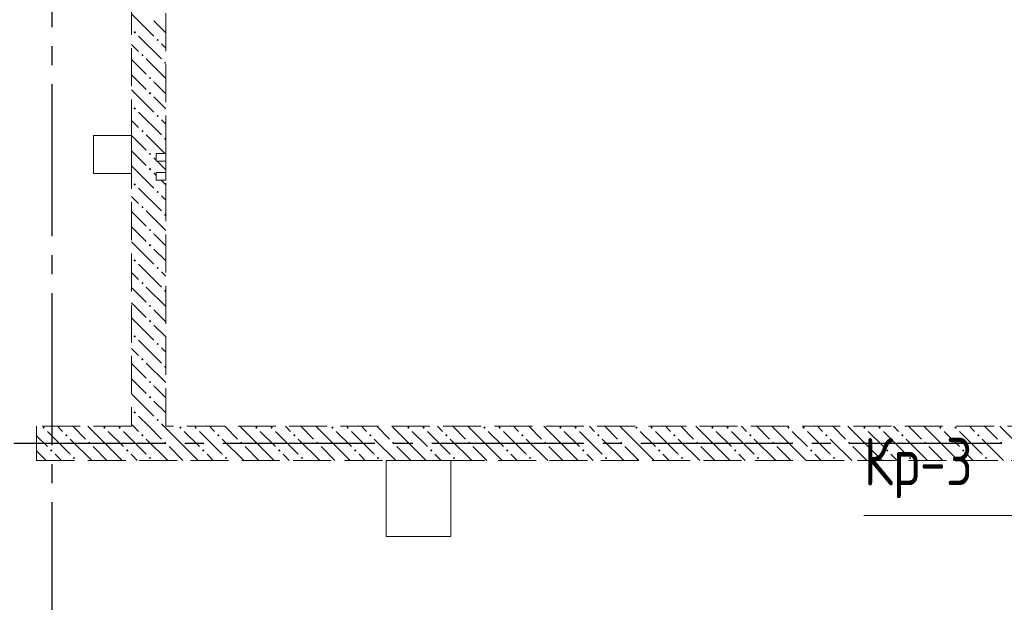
# Model space of a CAD drawing. Header units: millimetres. Extents: x 0 to 43617, y 0 to 59400.
# Tile 27 of 33: x 16155 to 21338, y 41494 to 44560. Entities that reach past the tile are written whole.
import ezdxf

# ---------------------------------------------------------------- set-up
doc = ezdxf.new("R2010")
doc.units = ezdxf.units.MM
doc.linetypes.add('______2', pattern=[270, 200, -70])
doc.linetypes.add('______5', pattern=[1100, 800, -100, 100, -100])
for name, color, linetype, lineweight in [('Standard', 7, 'Continuous', 25), ('Оси', 40, '______5', 18), ('Позиционная метка номер позиции', 7, 'Continuous', 13)]:
    doc.layers.add(name, color=color, linetype=linetype, lineweight=lineweight)
doc.layers.add('ЖБ Перекрытие верхний уровень', color=7, linetype='Continuous', lineweight=25, true_color=0xe0e0ff)
doc.layers.add('ЖБ Стена верхний уровень', color=7, linetype='Continuous', lineweight=25, true_color=0x006e00)
doc.styles.add('GOST 2.304-81', font='txt')

msp = doc.modelspace()

# ---------------------------------------------------------------- hatches: boundary and pattern name
at = {"layer": 'ЖБ Стена верхний уровень', "linetype": 'Continuous', "lineweight": 18, "transparency": 33554687}
for points in [[(16754.4, 44493.1), (16760.9, 44499.6), (16767.4, 44493.1), (16760.9, 44486.6)], [(16874.5, 44453.1), (16881, 44459.6), (16887.5, 44453.1), (16881, 44446.6)], [(16794.5, 44373.1), (16801, 44379.6), (16807.5, 44373.1), (16801, 44366.6)], [(16914.5, 44333.1), (16921, 44339.6), (16924, 44336.6), (16924, 44329.7), (16921, 44326.6)], [(16834.5, 44253.1), (16840.9, 44259.6), (16847.4, 44253.1), (16840.9, 44246.6)], [(16834.5, 44173.1), (16840.9, 44179.6), (16847.4, 44173.1), (16840.9, 44166.6)], [(16754.4, 44093.1), (16760.9, 44099.6), (16767.4, 44093.1), (16760.9, 44086.6)], [(16874.5, 44053.1), (16881, 44059.6), (16887.5, 44053.1), (16881, 44046.6)], [(16794.5, 43973.1), (16801, 43979.6), (16807.5, 43973.1), (16801, 43966.6)], [(16914.5, 43933.1), (16921, 43939.6), (16924, 43936.6), (16924, 43929.7), (16921, 43926.6)], [(16834.5, 43853.1), (16840.9, 43859.6), (16847.4, 43853.1), (16840.9, 43846.6)], [(16834.5, 43773.1), (16840.9, 43779.6), (16847.4, 43773.1), (16840.9, 43766.6)], [(16754.4, 43693.1), (16760.9, 43699.6), (16767.4, 43693.1), (16760.9, 43686.6)], [(16874.5, 43653.1), (16881, 43659.6), (16887.5, 43653.1), (16881, 43646.6)], [(16794.5, 43573.1), (16801, 43579.6), (16807.5, 43573.1), (16801, 43566.6)], [(16914.5, 43533.1), (16921, 43539.6), (16924, 43536.6), (16924, 43529.7), (16921, 43526.6)], [(16834.5, 43453.1), (16840.9, 43459.6), (16847.4, 43453.1), (16840.9, 43446.6)], [(16834.5, 43373.1), (16840.9, 43379.6), (16847.4, 43373.1), (16840.9, 43366.6)], [(16754.4, 43293.1), (16760.9, 43299.6), (16767.4, 43293.1), (16760.9, 43286.6)], [(16874.5, 43253.1), (16881, 43259.6), (16887.5, 43253.1), (16881, 43246.6)], [(16794.5, 43173.1), (16801, 43179.6), (16807.5, 43173.1), (16801, 43166.6)], [(16914.5, 43133.1), (16921, 43139.6), (16924, 43136.6), (16924, 43129.7), (16921, 43126.6)], [(16834.5, 43053.1), (16840.9, 43059.6), (16847.4, 43053.1), (16840.9, 43046.6)], [(16834.5, 42973.1), (16840.9, 42979.6), (16847.4, 42973.1), (16840.9, 42966.6)], [(16754.4, 42893.1), (16760.9, 42899.6), (16767.4, 42893.1), (16760.9, 42886.6)], [(16874.5, 42853.1), (16881, 42859.6), (16887.5, 42853.1), (16881, 42846.6)], [(16794.5, 42773.1), (16801, 42779.6), (16807.5, 42773.1), (16801, 42766.6)], [(16914.5, 42733.1), (16921, 42739.6), (16924, 42736.6), (16924, 42729.7), (16921, 42726.6)], [(16834.5, 42653.1), (16840.9, 42659.6), (16847.4, 42653.1), (16840.9, 42646.6)], [(16834.5, 42573.1), (16840.9, 42579.6), (16847.4, 42573.1), (16840.9, 42566.6)], [(16754.4, 42493.1), (16760.9, 42499.6), (16767.4, 42493.1), (16760.9, 42486.6)], [(16874.5, 42453.1), (16881, 42459.6), (16887.5, 42453.1), (16881, 42446.6)], [(16274.5, 42413.1), (16281, 42419.6), (16287.5, 42413.1), (16281, 42406.6)], [(16594.5, 42413.1), (16601, 42419.6), (16607.5, 42413.1), (16601, 42406.6)], [(16674.5, 42413.1), (16681, 42419.6), (16687.5, 42413.1), (16681, 42406.6)], [(16994.5, 42413.1), (17001, 42419.6), (17007.5, 42413.1), (17001, 42406.6)], [(17074.5, 42413.1), (17081, 42419.6), (17087.5, 42413.1), (17081, 42406.6)], [(17394.5, 42413.1), (17401, 42419.6), (17407.5, 42413.1), (17401, 42406.6)], [(17474.5, 42413.1), (17481, 42419.6), (17487.5, 42413.1), (17481, 42406.6)], [(17794.5, 42413.1), (17801, 42419.6), (17807.5, 42413.1), (17801, 42406.6)], [(17874.5, 42413.1), (17881, 42419.6), (17887.5, 42413.1), (17881, 42406.6)], [(18194.5, 42413.1), (18201, 42419.6), (18207.5, 42413.1), (18201, 42406.6)], [(18274.5, 42413.1), (18281, 42419.6), (18287.5, 42413.1), (18281, 42406.6)], [(18594.5, 42413.1), (18601, 42419.6), (18607.5, 42413.1), (18601, 42406.6)], [(18674.5, 42413.1), (18681, 42419.6), (18687.5, 42413.1), (18681, 42406.6)], [(18994.5, 42413.1), (19001, 42419.6), (19007.5, 42413.1), (19001, 42406.6)], [(19074.5, 42413.1), (19081, 42419.6), (19087.5, 42413.1), (19081, 42406.6)], [(19394.5, 42413.1), (19401, 42419.6), (19407.5, 42413.1), (19401, 42406.6)], [(19474.5, 42413.1), (19481, 42419.6), (19487.5, 42413.1), (19481, 42406.6)], [(19794.5, 42413.1), (19801, 42419.6), (19807.5, 42413.1), (19801, 42406.6)], [(19874.5, 42413.1), (19881, 42419.6), (19887.5, 42413.1), (19881, 42406.6)], [(20194.5, 42413.1), (20201, 42419.6), (20207.5, 42413.1), (20201, 42406.6)], [(20274.5, 42413.1), (20281, 42419.6), (20287.5, 42413.1), (20281, 42406.6)], [(20594.5, 42413.1), (20601, 42419.6), (20607.5, 42413.1), (20601, 42406.6)], [(20674.5, 42413.1), (20681, 42419.6), (20687.5, 42413.1), (20681, 42406.6)], [(20994.5, 42413.1), (21001, 42419.6), (21007.5, 42413.1), (21001, 42406.6)], [(21074.5, 42413.1), (21081, 42419.6), (21087.5, 42413.1), (21081, 42406.6)], [(16394.5, 42373.1), (16401, 42379.6), (16407.5, 42373.1), (16401, 42366.6)], [(16794.5, 42373.1), (16801, 42379.6), (16807.5, 42373.1), (16801, 42366.6)], [(17194.5, 42373.1), (17201, 42379.6), (17207.5, 42373.1), (17201, 42366.6)], [(17594.5, 42373.1), (17601, 42379.6), (17607.5, 42373.1), (17601, 42366.6)], [(17994.5, 42373.1), (18001, 42379.6), (18007.5, 42373.1), (18001, 42366.6)], [(18394.5, 42373.1), (18401, 42379.6), (18407.5, 42373.1), (18401, 42366.6)], [(18794.5, 42373.1), (18801, 42379.6), (18807.5, 42373.1), (18801, 42366.6)], [(19194.5, 42373.1), (19201, 42379.6), (19207.5, 42373.1), (19201, 42366.6)], [(19594.5, 42373.1), (19601, 42379.6), (19607.5, 42373.1), (19601, 42366.6)], [(19994.5, 42373.1), (20001, 42379.6), (20007.5, 42373.1), (20001, 42366.6)], [(20394.5, 42373.1), (20401, 42379.6), (20407.5, 42373.1), (20401, 42366.6)], [(20794.5, 42373.1), (20801, 42379.6), (20807.5, 42373.1), (20801, 42366.6)], [(21194.5, 42373.1), (21201, 42379.6), (21207.5, 42373.1), (21201, 42366.6)], [(16314.5, 42293.1), (16321, 42299.6), (16327.5, 42293.1), (16321, 42286.6)], [(16514.5, 42333.1), (16521, 42339.6), (16527.5, 42333.1), (16521, 42326.6)], [(16714.5, 42293.1), (16721, 42299.6), (16727.5, 42293.1), (16721, 42286.6)], [(16914.5, 42333.1), (16921, 42339.6), (16927.5, 42333.1), (16921, 42326.6)], [(17114.5, 42293.1), (17121, 42299.6), (17127.5, 42293.1), (17121, 42286.6)], [(17314.5, 42333.1), (17321, 42339.6), (17327.5, 42333.1), (17321, 42326.6)], [(17514.5, 42293.1), (17521, 42299.6), (17527.5, 42293.1), (17521, 42286.6)], [(17714.5, 42333.1), (17721, 42339.6), (17727.5, 42333.1), (17721, 42326.6)], [(17914.5, 42293.1), (17921, 42299.6), (17927.5, 42293.1), (17921, 42286.6)], [(18114.5, 42333.1), (18121, 42339.6), (18127.5, 42333.1), (18121, 42326.6)], [(18314.5, 42293.1), (18321, 42299.6), (18327.5, 42293.1), (18321, 42286.6)], [(18514.5, 42333.1), (18521, 42339.6), (18527.5, 42333.1), (18521, 42326.6)], [(18714.5, 42293.1), (18721, 42299.6), (18727.4, 42293.1), (18721, 42286.6)], [(18914.5, 42333.1), (18921, 42339.6), (18927.4, 42333.1), (18921, 42326.6)], [(19114.5, 42293.1), (19121, 42299.6), (19127.4, 42293.1), (19121, 42286.6)], [(19314.5, 42333.1), (19321, 42339.6), (19327.4, 42333.1), (19321, 42326.6)], [(19514.5, 42293.1), (19521, 42299.6), (19527.4, 42293.1), (19521, 42286.6)], [(19714.5, 42333.1), (19721, 42339.6), (19727.4, 42333.1), (19721, 42326.6)], [(19914.5, 42293.1), (19921, 42299.6), (19927.4, 42293.1), (19921, 42286.6)], [(20114.5, 42333.1), (20121, 42339.6), (20127.4, 42333.1), (20121, 42326.6)], [(20314.5, 42293.1), (20321, 42299.6), (20327.4, 42293.1), (20321, 42286.6)], [(20514.5, 42333.1), (20521, 42339.6), (20527.4, 42333.1), (20521, 42326.6)], [(20714.5, 42293.1), (20721, 42299.6), (20727.4, 42293.1), (20721, 42286.6)], [(20914.5, 42333.1), (20921, 42339.6), (20927.4, 42333.1), (20921, 42326.6)], [(21114.5, 42293.1), (21121, 42299.6), (21127.4, 42293.1), (21121, 42286.6)], [(21314.5, 42333.1), (21321, 42339.6), (21327.4, 42333.1), (21321, 42326.6)], [(16434.5, 42253.1), (16440.9, 42259.6), (16447.4, 42253.1), (16440.9, 42246.6)], [(16834.5, 42253.1), (16840.9, 42259.6), (16847.4, 42253.1), (16840.9, 42246.6)], [(17234.5, 42253.1), (17240.9, 42259.6), (17247.4, 42253.1), (17240.9, 42246.6)], [(17634.5, 42253.1), (17640.9, 42259.6), (17647.4, 42253.1), (17640.9, 42246.6)], [(18034.5, 42253.1), (18040.9, 42259.6), (18047.4, 42253.1), (18040.9, 42246.6)], [(18434.5, 42253.1), (18440.9, 42259.6), (18447.4, 42253.1), (18440.9, 42246.6)], [(18834.5, 42253.1), (18840.9, 42259.6), (18847.4, 42253.1), (18840.9, 42246.6)], [(19234.5, 42253.1), (19240.9, 42259.6), (19247.4, 42253.1), (19240.9, 42246.6)], [(19634.5, 42253.1), (19640.9, 42259.6), (19647.4, 42253.1), (19640.9, 42246.6)], [(20034.5, 42253.1), (20040.9, 42259.6), (20047.4, 42253.1), (20040.9, 42246.6)], [(20434.5, 42253.1), (20440.9, 42259.6), (20447.4, 42253.1), (20440.9, 42246.6)], [(20834.5, 42253.1), (20840.9, 42259.6), (20847.4, 42253.1), (20840.9, 42246.6)], [(21234.5, 42253.1), (21240.9, 42259.6), (21247.4, 42253.1), (21240.9, 42246.6)]]:
    msp.add_hatch(color=7, dxfattribs=at).paths.add_polyline_path(points, flags=16)

# ---------------------------------------------------------------- linework, layer by layer
at = {"layer": 'ЖБ Перекрытие верхний уровень', "color": 7, "linetype": 'Continuous', "lineweight": 18, "transparency": 33554687}
for p, q in [((16744, 43950), (16544, 43950)), ((16544, 43950), (16544, 43750)), ((16744, 43750), (16744, 43950)), ((16924, 43855), (16874, 43855)), ((16874, 43855), (16874, 43815)), ((16924, 43815), (16924, 43855)), ((16874, 43815), (16924, 43815)), ((16544, 43750), (16744, 43750)), ((16924, 43755), (16874, 43755)), ((16874, 43755), (16874, 43715)), ((16924, 43715), (16924, 43755)), ((16874, 43715), (16924, 43715)), ((18424, 42240), (18084, 42240)), ((18084, 42240), (18084, 41840)), ((18424, 41840), (18424, 42240)), ((18084, 41840), (18424, 41840))]:
    msp.add_line(p, q, dxfattribs=at)
at = {"layer": 'ЖБ Стена верхний уровень', "color": 251, "linetype": '______2', "lineweight": 13, "true_color": 0x656565, "transparency": 33554687}
for p, q in [((16744, 44950), (16744, 42420)), ((16924, 43855), (16924, 44950)), ((16924, 43855), (16874, 43855)), ((16874, 43855), (16874, 43815)), ((16874, 43815), (16924, 43815)), ((16924, 43755), (16924, 43815)), ((16924, 43755), (16874, 43755)), ((16874, 43755), (16874, 43715)), ((16874, 43715), (16924, 43715)), ((16924, 42420), (16924, 43715)), ((16744, 42420), (16244, 42420)), ((16244, 42420), (16244, 42240)), ((21824, 42420), (16924, 42420)), ((16244, 42240), (21824, 42240))]:
    msp.add_line(p, q, dxfattribs=at)
at = {"layer": 'ЖБ Стена верхний уровень', "color": 9, "linetype": 'Continuous', "lineweight": 18, "true_color": 0xc7c7c7, "transparency": 33554687}
for p, q in [((16744, 44590.1), (16860.9, 44473.1)), ((16860.9, 44553.1), (16924, 44490.1)), ((16781, 44473.1), (16901, 44353.1)), ((16744, 44430.1), (16781, 44393.1)), ((16924, 44410.1), (16901, 44433.1)), ((16744, 44350.1), (16821, 44273.1)), ((16924, 44250.1), (16821, 44353.1)), ((16781, 44233.1), (16744, 44270.1)), ((16821, 44193.1), (16781, 44233.1)), ((16860.9, 44233.1), (16924, 44170.1)), ((16744, 44190.1), (16860.9, 44073.1)), ((16860.9, 44153.1), (16924, 44090.1)), ((16781, 44073.1), (16901, 43953.1)), ((16744, 44030.1), (16781, 43993.1)), ((16924, 44010.1), (16901, 44033.1)), ((16744, 43950.1), (16821, 43873.1)), ((16919.1, 43855), (16821, 43953.1)), ((16781, 43833.1), (16744, 43870.1)), ((16821, 43793.1), (16781, 43833.1)), ((16860.9, 43833.1), (16874, 43820.1)), ((16879.1, 43815), (16924, 43770.1)), ((16744, 43790.1), (16860.9, 43673.1)), ((16860.9, 43753.1), (16874, 43740.1)), ((16899.1, 43715), (16924, 43690.1)), ((16781, 43673.1), (16901, 43553.1)), ((16744, 43630.1), (16781, 43593.1)), ((16924, 43610.1), (16901, 43633.1)), ((16744, 43550.1), (16821, 43473.1)), ((16924, 43450.1), (16821, 43553.1)), ((16781, 43433.1), (16744, 43470.1)), ((16821, 43393.1), (16781, 43433.1)), ((16860.9, 43433.1), (16924, 43370.1)), ((16744, 43390.1), (16860.9, 43273.1)), ((16860.9, 43353.1), (16924, 43290.1)), ((16744, 43230.1), (16781, 43193.1)), ((16781, 43273.1), (16901, 43153.1)), ((16924, 43210.1), (16901, 43233.1)), ((16744, 43150.1), (16821, 43073.1)), ((16924, 43050.1), (16821, 43153.1)), ((16781, 43033.1), (16744, 43070.1)), ((16821, 42993.1), (16781, 43033.1)), ((16860.9, 43033.1), (16924, 42970.1)), ((16744, 42990.1), (16860.9, 42873.1)), ((16860.9, 42953.1), (16924, 42890.1)), ((16781, 42873.1), (16901, 42753.1)), ((16744, 42830.1), (16781, 42793.1)), ((16924, 42810.1), (16901, 42833.1)), ((16744, 42750.1), (16821, 42673.1)), ((16924, 42650.1), (16821, 42753.1)), ((16781, 42633.1), (16744, 42670.1)), ((16821, 42593.1), (16781, 42633.1)), ((16860.9, 42633.1), (16924, 42570.1)), ((16744, 42590.1), (16860.9, 42473.1)), ((16860.9, 42553.1), (16924, 42490.1)), ((16781, 42473.1), (16834.1, 42420)), ((16354.1, 42420), (16381, 42393.1)), ((16434.1, 42420), (16501, 42353.1)), ((16621, 42313.1), (16514.1, 42420)), ((16744, 42430.1), (16754.1, 42420)), ((16754.1, 42420), (16781, 42393.1)), ((16834.1, 42420), (16901, 42353.1)), ((16914.1, 42420), (16901, 42433.1)), ((17021, 42313.1), (16914.1, 42420)), ((17154.1, 42420), (17181, 42393.1)), ((17234.1, 42420), (17301, 42353.1)), ((17421, 42313.1), (17314.1, 42420)), ((17554.1, 42420), (17581, 42393.1)), ((17634.1, 42420), (17701, 42353.1)), ((17821, 42313.1), (17714.1, 42420)), ((17954.1, 42420), (17981, 42393.1)), ((18034.1, 42420), (18101, 42353.1)), ((18221, 42313.1), (18114.1, 42420)), ((18354.1, 42420), (18381, 42393.1)), ((18434.1, 42420), (18501, 42353.1)), ((18621, 42313.1), (18514.1, 42420)), ((18754.1, 42420), (18781, 42393.1)), ((18834.1, 42420), (18901, 42353.1)), ((19021, 42313.1), (18914.1, 42420)), ((19154.1, 42420), (19181, 42393.1)), ((19234.1, 42420), (19301, 42353.1)), ((19421, 42313.1), (19314.1, 42420)), ((19554.1, 42420), (19581, 42393.1)), ((19634.1, 42420), (19701, 42353.1)), ((19821, 42313.1), (19714.1, 42420)), ((19954.1, 42420), (19981, 42393.1)), ((20034.1, 42420), (20101, 42353.1)), ((20221, 42313.1), (20114.1, 42420)), ((20354.1, 42420), (20381, 42393.1)), ((20434.1, 42420), (20501, 42353.1)), ((20621, 42313.1), (20514.1, 42420)), ((20754.1, 42420), (20781, 42393.1)), ((20834.1, 42420), (20901, 42353.1)), ((21021, 42313.1), (20914.1, 42420)), ((21154.1, 42420), (21181, 42393.1)), ((21234.1, 42420), (21301, 42353.1)), ((21421, 42313.1), (21314.1, 42420)), ((16244, 42370.1), (16301, 42313.1)), ((16301, 42393.1), (16421, 42273.1)), ((16534.1, 42240), (16421, 42353.1)), ((16621, 42393.1), (16701, 42313.1)), ((16701, 42393.1), (16821, 42273.1)), ((16934.1, 42240), (16821, 42353.1)), ((17021, 42393.1), (17101, 42313.1)), ((17101, 42393.1), (17221, 42273.1)), ((17334.1, 42240), (17221, 42353.1)), ((17421, 42393.1), (17501, 42313.1)), ((17501, 42393.1), (17621, 42273.1)), ((17734.1, 42240), (17621, 42353.1)), ((17821, 42393.1), (17901, 42313.1)), ((17901, 42393.1), (18021, 42273.1)), ((18134.1, 42240), (18021, 42353.1)), ((18221, 42393.1), (18301, 42313.1)), ((18301, 42393.1), (18421, 42273.1)), ((18534.1, 42240), (18421, 42353.1)), ((18621, 42393.1), (18701, 42313.1)), ((18701, 42393.1), (18821, 42273.1)), ((18934.1, 42240), (18821, 42353.1)), ((19021, 42393.1), (19101, 42313.1)), ((19101, 42393.1), (19221, 42273.1)), ((19334.1, 42240), (19221, 42353.1)), ((19421, 42393.1), (19501, 42313.1)), ((19501, 42393.1), (19621, 42273.1)), ((19734.1, 42240), (19621, 42353.1)), ((19821, 42393.1), (19901, 42313.1)), ((19901, 42393.1), (20021, 42273.1)), ((20134.1, 42240), (20021, 42353.1)), ((20221, 42393.1), (20301, 42313.1)), ((20301, 42393.1), (20421, 42273.1)), ((20534.1, 42240), (20421, 42353.1)), ((20621, 42393.1), (20701, 42313.1)), ((20701, 42393.1), (20821, 42273.1)), ((20934.1, 42240), (20821, 42353.1)), ((21021, 42393.1), (21101, 42313.1)), ((21101, 42393.1), (21221, 42273.1)), ((21334.1, 42240), (21221, 42353.1)), ((16244, 42290.1), (16294.1, 42240)), ((16540.9, 42313.1), (16614.1, 42240)), ((16621, 42313.1), (16694.1, 42240)), ((16940.9, 42313.1), (17014.1, 42240)), ((17021, 42313.1), (17094.1, 42240)), ((17340.9, 42313.1), (17414.1, 42240)), ((17421, 42313.1), (17494.1, 42240)), ((17740.9, 42313.1), (17814.1, 42240)), ((17821, 42313.1), (17894.1, 42240)), ((18140.9, 42313.1), (18214.1, 42240)), ((18221, 42313.1), (18294.1, 42240)), ((18540.9, 42313.1), (18614.1, 42240)), ((18621, 42313.1), (18694.1, 42240)), ((18940.9, 42313.1), (19014.1, 42240)), ((19021, 42313.1), (19094.1, 42240)), ((19340.9, 42313.1), (19414.1, 42240)), ((19421, 42313.1), (19494.1, 42240)), ((19740.9, 42313.1), (19814.1, 42240)), ((19821, 42313.1), (19894.1, 42240)), ((20140.9, 42313.1), (20214.1, 42240)), ((20221, 42313.1), (20294.1, 42240)), ((20540.9, 42313.1), (20614.1, 42240)), ((20621, 42313.1), (20694.1, 42240)), ((20940.9, 42313.1), (21014.1, 42240)), ((21021, 42313.1), (21094.1, 42240)), ((16374.1, 42240), (16340.9, 42273.1)), ((16774.1, 42240), (16740.9, 42273.1)), ((17174.1, 42240), (17140.9, 42273.1)), ((17574.1, 42240), (17540.9, 42273.1)), ((17974.1, 42240), (17940.9, 42273.1)), ((18374.1, 42240), (18340.9, 42273.1)), ((18774.1, 42240), (18740.9, 42273.1)), ((19174.1, 42240), (19140.9, 42273.1)), ((19574.1, 42240), (19540.9, 42273.1)), ((19974.1, 42240), (19940.9, 42273.1)), ((20374.1, 42240), (20340.9, 42273.1)), ((20774.1, 42240), (20740.9, 42273.1)), ((21174.1, 42240), (21140.9, 42273.1))]:
    msp.add_line(p, q, dxfattribs=at)
at = {"layer": 'Оси', "color": 8, "linetype": '______5', "lineweight": -3, "transparency": 33554687}
for p, q in [((16324, 57420), (16324, 7100)), ((26824, 42330), (4600, 42330))]:
    msp.add_line(p, q, dxfattribs=at)
at = {"layer": 'Позиционная метка номер позиции', "color": 7, "linetype": 'Continuous', "lineweight": 13, "transparency": 33554687}
for points in [[(21697.7, 33030), (21397.7, 33330), (21397.7, 41950), (20597.7, 41950)], [(22439.7, 31630.3), (21939.7, 31630.3), (21397.7, 32172.2), (21397.7, 41950), (20597.7, 41950)]]:
    msp.add_lwpolyline(points, dxfattribs=at)

# ---------------------------------------------------------------- texts
at = {"layer": 'Standard', "color": 7, "linetype": 'Continuous', "lineweight": 25, "transparency": 33554687, "insert": (20597.7, 42041.7), "char_height": 250, "width": 711.255, "attachment_point": 7, "style": 'GOST 2.304-81'}
msp.add_mtext('Кр-3', dxfattribs=at)

doc.saveas('drawing.dxf')
